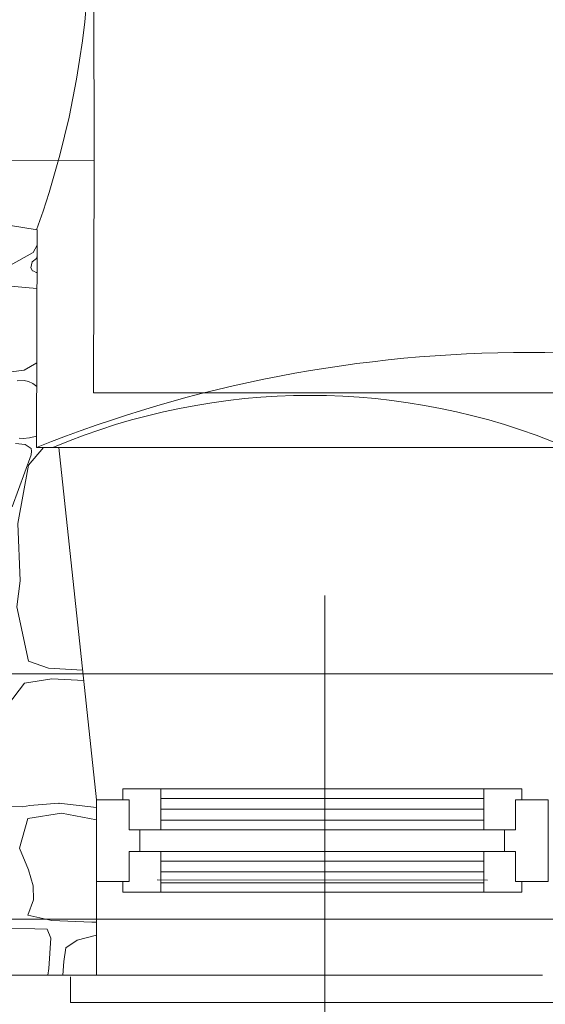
# Model space of a CAD drawing. Header units: millimetres. Extents: x -573548 to 674770, y -184010 to -47794.
# Tile 107 of 181: x 101836 to 102802, y -105629 to -103819. Entities that reach past the tile are written whole.
import ezdxf
from ezdxf.enums import TextEntityAlignment as Align

# ---------------------------------------------------------------- set-up
doc = ezdxf.new("R2010")
doc.units = ezdxf.units.MM
for name, color, linetype, lineweight in [('A.02 RZUT PIWNICY_is$0$_HATCH_Nr_pióra__18', 8, 'Continuous', 9), ('A.02 RZUT PIWNICY_is$0$detalokna_Nr_pióra__2', 8, 'Continuous', 9), ('A.02 RZUT PIWNICY_is$0$detalokna_Nr_pióra__8', 8, 'Continuous', 9), ('A.02 RZUT PIWNICY_is$0$Nowe_A-OKNA-OPIS_Nr_pióra__59', 8, 'Continuous', 9), ('A.02 RZUT PIWNICY_is$0$Nowe_A_okno_Nr_pióra__59', 8, 'Continuous', 9), ('A.02 RZUT PIWNICY_is$0$OBRYS PARTERU#1_Nr_pióra__1', 8, 'Continuous', 9), ('A.02 RZUT PIWNICY_is$0$OKNO_DETAL_Nr_pióra__1', 8, 'Continuous', 9), ('A.02 RZUT PIWNICY_is$0$podciagi_Nr_pióra__1', 8, 'Continuous', 9), ('A.02 RZUT PIWNICY_is$0$SCHODY_Nr_pióra__1', 8, 'Continuous', 9), ('A.02 RZUT PIWNICY_is$0$Structural - Bearing_Nr_pióra__21', 8, 'Continuous', 9), ('A.02 RZUT PIWNICY_is$0$Structural - Grid', 8, 'Continuous', 9), ('A.02 RZUT PIWNICY_is$0$Structural - Grid_Nr_pióra__17', 8, 'Continuous', 9)]:
    doc.layers.add(name, color=color, linetype=linetype, lineweight=lineweight)
doc.styles.add('A.02 RZUT PIWNICY_is$0$STYL_AUTOMATYCZNY_1', font='arial.ttf')

# ---------------------------------------------------------------- blocks, each defined once
blk = doc.blocks.new('*X128')
at = {"layer": 'A.02 RZUT PIWNICY_is$0$_HATCH_Nr_pióra__18'}
for p, q in [((102438.2, -104234), (102430.8, -104247.6)), ((102430.8, -104247.6), (102388.3, -104271.2)), ((102437, -104258.2), (102429.1, -104264.6)), ((102438.1, -104253.2), (102437, -104258.2)), ((102429.1, -104264.6), (102426.8, -104275.7)), ((102426.8, -104275.7), (102430, -104281)), ((102430, -104281), (102432.2, -104281.7)), ((102432.2, -104281.7), (102436.7, -104283.9)), ((102436.7, -104283.9), (102438.1, -104284.1)), ((102437.7, -104313.3), (102389, -104309)), ((102438, -104313.5), (102437.7, -104313.3)), ((102414.3, -104463.8), (102437.7, -104450)), ((102364.1, -104469.7), (102414.3, -104463.8)), ((102414.2, -104482.4), (102401.6, -104482.9)), ((102422.2, -104484.3), (102414.2, -104482.4)), ((102430.6, -104488), (102422.2, -104484.3)), ((102437.5, -104493.6), (102430.6, -104488)), ((102437.5, -104493.8), (102437.5, -104493.6)), ((102424.4, -104588.1), (102437, -104585.1)), ((102437, -104585.1), (102437.3, -104584.9)), ((102416, -104600.2), (102398.4, -104598.3)), ((102405.3, -104588.5), (102412.3, -104589)), ((102412.3, -104589), (102424.4, -104588.1)), ((102427.3, -104607.7), (102416, -104600.2)), ((102392.5, -104714.5), (102427.1, -104619.4)), ((102449.8, -104605.5), (102422.2, -104638.1)), ((102427.1, -104619.4), (102427.8, -104612.3)), ((102427.8, -104612.3), (102427.3, -104607.7)), ((102422.2, -104638.1), (102402.8, -104745.5)), ((102402.8, -104745.5), (102406.9, -104850.7)), ((102406.9, -104850.7), (102401.2, -104898.2)), ((102401.2, -104898.2), (102422.2, -104998.1)), ((102422.2, -104998.1), (102459.4, -105010.9)), ((102459.4, -105010.9), (102521.7, -105014.6)), ((102415.2, -105039), (102465.1, -105031.1)), ((102465.1, -105031.1), (102523.8, -105033.8)), ((102383.7, -105080.1), (102415.2, -105039)), ((102411.5, -105265.8), (102378.4, -105265.5)), ((102424.8, -105263.7), (102411.5, -105265.8)), ((102478.2, -105259.3), (102424.8, -105263.7)), ((102547.3, -105267.2), (102478.2, -105259.3)), ((102405.7, -105341.9), (102421, -105287.5)), ((102421, -105287.5), (102483.3, -105277.6)), ((102483.3, -105277.6), (102547.3, -105290)), ((102422.2, -105382), (102405.7, -105341.9)), ((102430.9, -105411.3), (102422.2, -105382)), ((102431.3, -105436.9), (102430.9, -105411.3)), ((102421, -105465.4), (102431.3, -105436.9)), ((102465.1, -105474.9), (102421, -105465.4)), ((102333.4, -105487.3), (102456.8, -105491)), ((102539, -105477.8), (102465.1, -105474.9)), ((102547.3, -105478.1), (102539, -105477.8)), ((102456.8, -105491), (102463.4, -105507.5)), ((102463.4, -105507.5), (102459.7, -105563.2)), ((102547.3, -105501.7), (102511.7, -105511.3)), ((102491.1, -105525.2), (102487, -105550.4)), ((102511.7, -105511.3), (102491.1, -105525.2)), ((102459.7, -105563.2), (102458, -105575.5)), ((102487, -105550.4), (102485.6, -105575.5))]:
    blk.add_line(p, q, dxfattribs=at)
blk.add_point((102478.2, -105259.3), dxfattribs=at)
blk = doc.blocks.new('A.02 RZUT PIWNICY_is$0$Wypełnienie_25_1')
at = {"layer": 'A.02 RZUT PIWNICY_is$0$_HATCH_Nr_pióra__18'}
blk.add_blockref('*X128', (0, 0), dxfattribs=at)
blk = doc.blocks.new('A.02 RZUT PIWNICY_is$0$Standardowy znacznik osi_3')
at = {"layer": 'A.02 RZUT PIWNICY_is$0$Structural - Grid_Nr_pióra__17'}
blk.add_line((2962.2, 0), (40906.6, 0), dxfattribs=at)
at = {"layer": 'A.02 RZUT PIWNICY_is$0$Structural - Grid_Nr_pióra__17', "style": 'A.02 RZUT PIWNICY_is$0$STYL_AUTOMATYCZNY_1'}
for tag, p in [('AC_MarkerText_1_0', (-250, -335)), ('AC_MarkerText_1_1', (44118.7, -335))]:
    blk.add_attdef(tag, text='', height=350, rotation=180, dxfattribs=at).set_placement(p, align=Align.TOP_CENTER)
blk = doc.blocks.new('A.02 RZUT PIWNICY_is')
at = {"layer": 'A.02 RZUT PIWNICY_is$0$detalokna_Nr_pióra__2'}
blk.add_line((102477.9, -104605.5), (103407.7, -104605.5), dxfattribs=at)
blk.add_lwpolyline([(102499.4, -105578.2), (102499.4, -105625.5), (103435.1, -105625.5), (103435.1, -105575.5)], dxfattribs=at)
at = {"layer": 'A.02 RZUT PIWNICY_is$0$detalokna_Nr_pióra__8'}
blk.add_line((102547.3, -105575.5), (103367.3, -105575.5), dxfattribs=at)
at = {"layer": 'A.02 RZUT PIWNICY_is$0$Nowe_A-OKNA-OPIS_Nr_pióra__59'}
blk.add_line((102967.3, -104877.8), (102967.3, -105937.6), dxfattribs=at)
at = {"layer": 'A.02 RZUT PIWNICY_is$0$Nowe_A_okno_Nr_pióra__59'}
for points in [[(102665.4, -105233.1), (102665.4, -105308.1), (102607.3, -105308.1), (102607.3, -105253.1), (102595.5, -105253.1), (102595.5, -105233.1)], [(103259.1, -105233.1), (103259.1, -105308.1), (103317.3, -105308.1), (103317.3, -105253.1), (103329.1, -105253.1), (103329.1, -105233.1)], [(102547.3, -105403.1), (102547.3, -105253.1), (102607.3, -105253.1), (102607.3, -105308.1), (102627.2, -105308.1), (102627.2, -105348.1), (102607.3, -105348.1), (102607.3, -105403.1)], [(103377.3, -105403.1), (103377.3, -105253.1), (103317.3, -105253.1), (103317.3, -105308.1), (103297.3, -105308.1), (103297.3, -105348.1), (103317.3, -105348.1), (103317.3, -105403.1)], [(102665.4, -105423.1), (102665.4, -105348.1), (102607.3, -105348.1), (102607.3, -105403.1), (102595.5, -105403.1), (102595.5, -105423.1)], [(103259.1, -105423.1), (103259.1, -105348.1), (103317.3, -105348.1), (103317.3, -105403.1), (103329.1, -105403.1), (103329.1, -105423.1)]]:
    blk.add_lwpolyline(points, close=True, dxfattribs=at)
for points in [[(103259.1, -105233.1), (102665.4, -105233.1)], [(102665.4, -105250.6), (103259.1, -105250.6)], [(102665.4, -105270.6), (103259.1, -105270.6)], [(102665.4, -105290.6), (103259.1, -105290.6)], [(102665.4, -105308.1), (103259.1, -105308.1)], [(102665.4, -105348.1), (103259.1, -105348.1)], [(102665.4, -105365.6), (103259.1, -105365.6)], [(102665.4, -105385.6), (103259.1, -105385.6)], [(102665.4, -105405.6), (103259.1, -105405.6)], [(103259.1, -105423.1), (102665.4, -105423.1)]]:
    blk.add_lwpolyline(points, dxfattribs=at)
at = {"layer": 'A.02 RZUT PIWNICY_is$0$OBRYS PARTERU#1_Nr_pióra__1'}
blk.add_lwpolyline([(87547.3, -93022.2), (87547.3, -93622.2), (80856, -93622.2), (80856, -97482.2), (80306.7, -97482.2), (80306.7, -101132.2), (82397.3, -101132.2), (82397.3, -105082.2), (87537.3, -105082.2), (87537.3, -105471.8), (106939.7, -105472.5), (118516.4, -105372.5), (118516.4, -93022.2)], close=True, dxfattribs=at)
at = {"layer": 'A.02 RZUT PIWNICY_is$0$OKNO_DETAL_Nr_pióra__1'}
blk.add_line((103265.7, -105400.6), (102658.8, -105400.3), dxfattribs=at)
at = {"layer": 'A.02 RZUT PIWNICY_is$0$podciagi_Nr_pióra__1'}
for centre, radius, start, end in [((100862.3, -103640.1), 1673.4, 340.252, 19.3553), ((103342.3, -106864.2), 2433.3, 68.1655, 111.8345), ((102939.8, -105724.7), 1214.8, 67.1108, 112.8892)]:
    blk.add_arc(centre, radius, start, end, dxfattribs=at)
at = {"layer": 'A.02 RZUT PIWNICY_is$0$SCHODY_Nr_pióra__1'}
blk.add_line((102543, -104078), (102540.9, -103178.9), dxfattribs=at)
blk.add_lwpolyline([(102540.9, -103178.9), (102542, -102719.7), (102653.8, -102719.7), (102653.8, -102516.4), (102542.5, -102516.4), (102547, -100756.5), (106537.3, -100784.5), (106537.3, -104505.5), (102541.9, -104505.5), (102543, -104078), (102210.2, -104077.8), (102210.2, -103178.7)], close=True, dxfattribs=at)
at = {"layer": 'A.02 RZUT PIWNICY_is$0$Structural - Bearing_Nr_pióra__21'}
for p, q in [((101487.6, -104055.5), (102438.3, -104205.5)), ((102437.3, -104605.5), (102438.3, -104205.5)), ((102437.3, -104605.5), (102477.9, -104605.5)), ((102477.9, -104605.5), (102547.3, -105253.1)), ((102547.3, -105253.1), (102547.3, -105575.5)), ((100617.3, -105575.5), (102547.3, -105575.5))]:
    blk.add_line(p, q, dxfattribs=at)
at = {"layer": 'A.02 RZUT PIWNICY_is$0$_HATCH_Nr_pióra__18'}
blk.add_blockref('A.02 RZUT PIWNICY_is$0$Wypełnienie_25_1', (0, 0), dxfattribs=at)
at = {"layer": 'A.02 RZUT PIWNICY_is$0$Structural - Grid', "zscale": 1000, "rotation": 180}
blk.add_blockref('A.02 RZUT PIWNICY_is$0$Standardowy znacznik osi_3', (121686.6, -105021.8), dxfattribs=at)

msp = doc.modelspace()

# ---------------------------------------------------------------- block references
at = {"ltscale": 10}
msp.add_blockref('A.02 RZUT PIWNICY_is', (-570.227, 0), dxfattribs=at)

doc.saveas('drawing.dxf')
